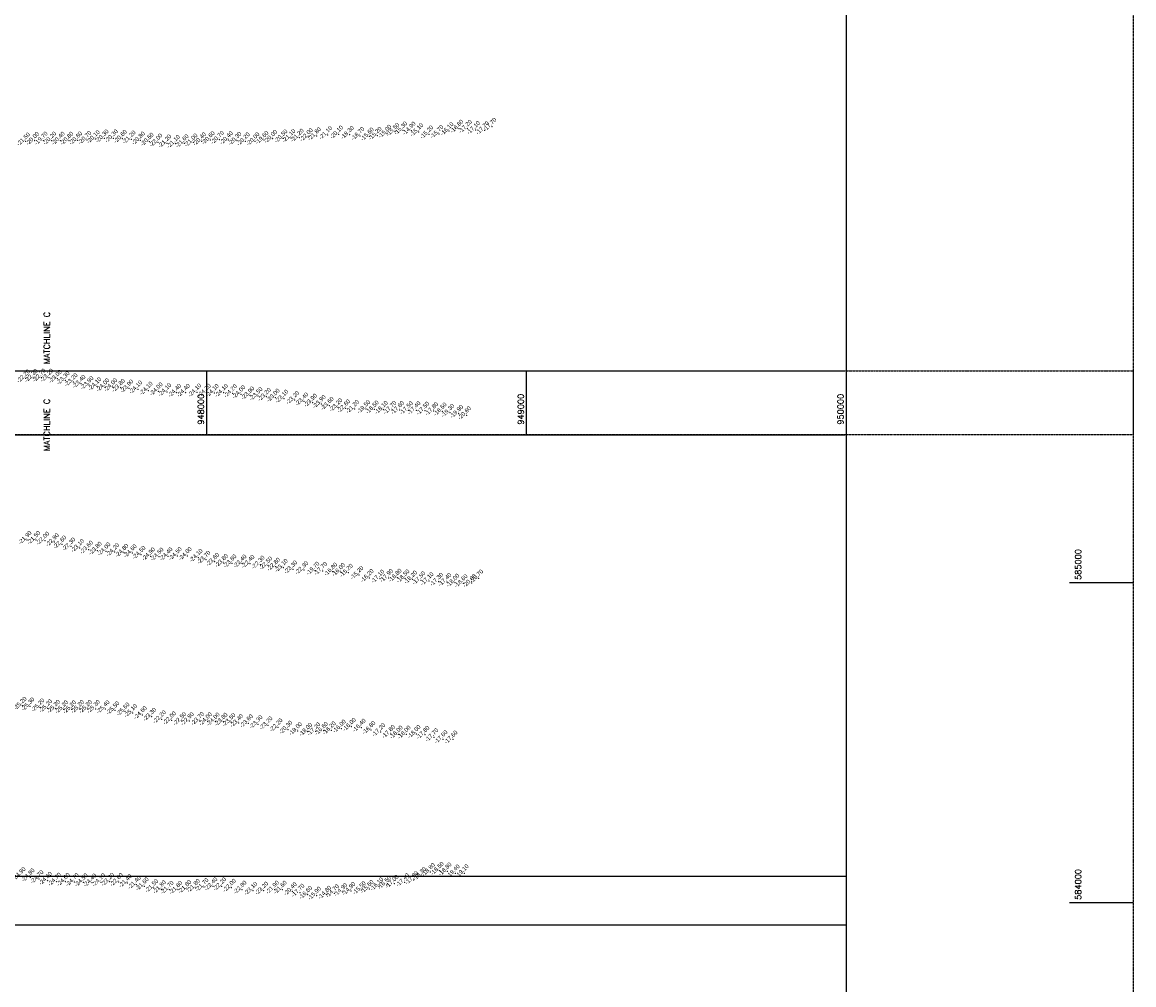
# Model space of a CAD drawing. Header units: feet. Extents: x 923032 to 950902, y 470215 to 606658.
# Tile 58 of 66: x 947424 to 950899, y 583743 to 586752. Entities that reach past the tile are written whole.
import ezdxf
from ezdxf.enums import TextEntityAlignment as Align

# ---------------------------------------------------------------- set-up
doc = ezdxf.new("R2010")
doc.units = ezdxf.units.FT
doc.header["$MEASUREMENT"] = 0
doc.header["$XCLIPFRAME"] = 0
doc.header["$PDSIZE"] = 100
doc.linetypes.add('DASHED', pattern=[0.75, 0.5, -0.25])
doc.linetypes.add('DASHED2', pattern=[0.375, 0.25, -0.125])
doc.layers.add('ALIGNSPACE-24x36', color=1, linetype='DASHED2', plot=False)
for name, color, linetype in [('ELEV8', 7, 'Continuous'), ('GRID-LABELS-X', 7, 'Continuous'), ('GRID-LABELS-Y', 7, 'Continuous'), ('GRID-TICKS-X', 7, 'Continuous'), ('GRID-TICKS-Y', 7, 'Continuous'), ('MATCHLINE', 7, 'DASHED'), ('POINTS8', 7, 'Continuous')]:
    doc.layers.add(name, color=color, linetype=linetype)
doc.layers.add('MrSID', color=251, linetype='Continuous', transparency=0.2)
doc.styles.add('MM-STANDARD', font='txt', dxfattribs={"height": 1})
doc.styles.get("Standard").update_dxf_attribs({"font": 'simplex.shx'})
picture_1 = doc.add_image_def('image7.sid', size_in_pixel=(6310, 6971))
picture_2 = doc.add_image_def('image8.sid', size_in_pixel=(6313, 6971))

msp = doc.modelspace()

# ---------------------------------------------------------------- linework, layer by layer
at = {"layer": 'ALIGNSPACE-24x36'}
for points in [[(943996.9, 589718.3), (950897.1, 589718.3), (950897.1, 585462.5), (943996.9, 585462.5)], [(943996.9, 585662.5), (950897.1, 585662.5), (950897.1, 581406.7), (943996.9, 581406.7)]]:
    msp.add_lwpolyline(points, close=True, dxfattribs=at)
at = {"layer": 'GRID-TICKS-X', "const_width": 4, "flags": 128}
for points in [[(948000, 585662.5), (948000, 585462.5)], [(949000, 585662.5), (949000, 585462.5)], [(950000, 585662.5), (950000, 585462.5)]]:
    msp.add_lwpolyline(points, dxfattribs=at)
at = {"layer": 'GRID-TICKS-Y', "const_width": 4, "flags": 128}
for points in [[(950697.1, 585000), (950897.1, 585000)], [(950697.1, 584000), (950897.1, 584000)]]:
    msp.add_lwpolyline(points, dxfattribs=at)
at = {"layer": 'MATCHLINE'}
for p, q in [((943996.9, 585662.5), (949996.9, 585662.5)), ((943996.9, 585462.5), (949996.9, 585462.5))]:
    msp.add_line(p, q, dxfattribs=at)
at = {"layer": 'POINTS8', "color": 250, "linetype": 'Continuous', "lineweight": 0, "transparency": 33554687}
for p in [(948343.8, 586395.9, -21.8), (948378.7, 586399.4, -21.1), (948413.1, 586401.1, -20.1), (948446.9, 586400.1, -18.3), (948479.5, 586396.6, -16.7), (948533.7, 586397.3, -15.2), (948564.1, 586403.6, -15), (948588.8, 586409.5, -15.5), (948613.7, 586413.7, -15.3), (948639.7, 586413.2, -14.9), (948663.6, 586408.7, -15.1), (948694.9, 586401.4, -15.2), (948726.7, 586402.6, -15.7), (948758.4, 586411.7, -16.1), (948789.3, 586419.4, -16.8), (948815.7, 586419.2, -17.2), (948841.1, 586415.1, -17.1), (948869.5, 586414.4, -17.7), (948892.4, 586425.2, -17.7), (947433.9, 586379.3, -21.5), (947462.4, 586381.3, -20), (947489.2, 586382.2, -19.7), (947516, 586382.2, -20.2), (947542.7, 586381.9, -20.4), (947569.8, 586381.8, -20.8), (947597.3, 586382.6, -20.6), (947625.8, 586384.3, -20.7), (947652.2, 586386.9, -20.1), (947679.8, 586389, -20.3), (947708.8, 586389.2, -20.3), (947736.7, 586387.7, -20.6), (947764.3, 586385.5, -21.2), (947793.1, 586382.4, -20.8), (947820.8, 586378.7, -20.5), (947848, 586376.2, -22), (947876, 586373.2, -21.2), (947902.8, 586372, -21.1), (947930.1, 586373.8, -21.6), (947958, 586376.3, -21), (947984.7, 586379.9, -20.4), (948011.7, 586383.6, -20.6), (948040.1, 586384.8, -20.7), (948068.3, 586383.6, -20.4), (948095.2, 586381.3, -20.3), (948121.3, 586379.7, -20.2), (948151.6, 586380, -20), (948179.8, 586384.2, -19.6), (948206.8, 586387.5, -20), (948239.2, 586389, -20.5), (948263.9, 586389.9, -21.1), (948290, 586391.3, -21.2), (948318.5, 586393.2, -22), (948508.9, 586395, -15.6), (947433.8, 585638.6, -22.2), (947458.2, 585640.4, -22.3), (947483.2, 585641.2, -22.7), (947507.4, 585641.2, -23.2), (947533.4, 585637.7, -23), (947557.9, 585632.9, -23.3), (947582.9, 585627.1, -23.2), (947607.7, 585622, -23.4), (947632.8, 585617.6, -23.9), (947657.3, 585614.3, -24.1), (947682.3, 585611.1, -24), (947706.7, 585611.3, -24), (947730.9, 585609.4, -23.8), (947757.2, 585607.3, -23.9), (947785.1, 585604.1, -24.1), (947817.5, 585600.7, -24.1), (947849.1, 585598.2, -24), (947875.7, 585596.1, -24.1), (947906.8, 585594, -24.4), (947934.3, 585593.9, -24.4), (947969.7, 585594.7, -24.1), (947999.4, 585594.1, -24.2), (948024.3, 585593.4, -24.1), (948053, 585593.7, -24.1), (948081.2, 585592.5, -24.2), (948107.4, 585589.3, -24), (948135.5, 585585.6, -23.9), (948161.2, 585583.3, -23.5), (948187.1, 585581.2, -23.2), (948214.8, 585578.8, -23), (948241.6, 585575.6, -23.1), (948275.6, 585571.3, -23.2), (948304.4, 585566.7, -23.4), (948331.4, 585562.9, -23.9), (948358.8, 585558.8, -23.9), (948383.7, 585553.2, -23.6), (948411, 585548.6, -23.2), (948435.3, 585545.1, -22.6), (948462.8, 585543.4, -21.2), (948498, 585542.8, -19.5), (948524.5, 585541.7, -18.5), (948552.8, 585540.7, -18.1), (948579.6, 585540.4, -17.7), (948603.6, 585540.1, -17.6), (948631.2, 585539.2, -17.5), (948655.3, 585539.1, -17.4), (948682.9, 585538.1, -17.5), (948710.2, 585536.4, -17.8), (948736.8, 585535.3, -18.6), (948760.9, 585531.1, -19.3), (948788.4, 585528, -19.9), (948812.9, 585523.4, -20.6), (947438.8, 585133.8, -21.9), (947466.1, 585133.7, -21.5), (947494.2, 585131.8, -22), (947524.2, 585126.8, -22.9), (947547.7, 585119.7, -22.6), (947575.9, 585113.4, -22.3), (947603.2, 585108.7, -23.1), (947630.8, 585103.7, -23.6), (947658.5, 585100.4, -23.8), (947685.7, 585098.2, -24), (947712.9, 585095.9, -24.2), (947741.7, 585093.6, -24.8), (947767.6, 585092.4, -24.6), (947795.2, 585087.4, -24.5), (947825, 585082.4, -24.9), (947851.6, 585081.8, -24.5), (947879.8, 585082.6, -24.4), (947908.6, 585083.7, -24.5), (947939.8, 585083.6, -24), (947973.8, 585078.2, -24.1), (947998.1, 585072, -23.7), (948025.5, 585065.6, -23.6), (948053.3, 585062, -23.8), (948079.8, 585060.6, -23.6), (948111, 585060.1, -22.4), (948136.2, 585059.4, -22.4), (948167.7, 585056.9, -22.3), (948191.8, 585054, -22.5), (948216.1, 585050.4, -22.8), (948240, 585046.7, -23.1), (948269.8, 585041.6, -23.3), (948304.1, 585039.5, -22.3), (948339.1, 585037.9, -19.7), (948363.2, 585037, -17.7), (948394.6, 585035, -16.8), (948419.2, 585033.8, -16), (948443.4, 585031.4, -15.2), (948476.6, 585024, -15.2), (948508.5, 585014.9, -16.2), (948541.8, 585013, -17.1), (948569.2, 585015, -17.9), (948596.2, 585015.9, -18.8), (948620.7, 585013.7, -18.5), (948644.5, 585010.1, -18.2), (948670.5, 585007.6, -17.5), (948695.9, 585005.3, -17.1), (948851, 585013.2, -20.7), (948725.6, 585003.2, -17.3), (948751.7, 585002.4, -17.4), (948776.4, 585000.3, -18), (948802.3, 584998.6, -18.6), (948828.9, 584999.2, -20), (947423.6, 584615.6, -25.2), (947447.9, 584613.4, -25.3), (947479.2, 584610.4, -25.2), (947503.4, 584607.7, -25.2), (947528, 584606, -25.2), (947553.2, 584604.7, -25.2), (947578, 584604.4, -25.2), (947602.9, 584605.4, -25.2), (947628, 584605.5, -25.2), (947652.8, 584605.8, -25.3), (947683, 584604.9, -25.4), (947713.7, 584601.4, -25.5), (947745.3, 584597.7, -25.6), (947769.1, 584592.9, -25.1), (947799.3, 584586.7, -24.6), (947828.3, 584581.2, -23.3), (947859, 584573.5, -22.2), (947890.5, 584569.9, -22), (947922.2, 584567.7, -22.5), (947946.2, 584567.7, -22.9), (947978.2, 584568.2, -23.7), (948003, 584567, -24), (948027.1, 584566.3, -24), (948051.8, 584565.7, -23.8), (948076.4, 584564.5, -23.5), (948100.4, 584561.7, -23.4), (948131, 584560.7, -23.6), (948161.2, 584557.8, -23.3), (948192.3, 584554.3, -23.2), (948223.7, 584548.1, -22.2), (948254.2, 584540.9, -20.3), (948284.6, 584536.4, -19), (948316.4, 584534.2, -18), (948341.4, 584535.7, -17.2), (948365.7, 584537.3, -16.6), (948390.2, 584538.7, -16.2), (948421.5, 584544.2, -16), (948452.8, 584549.9, -16), (948483.7, 584547, -16.4), (948514.2, 584539.9, -16.8), (948544.6, 584533.1, -17.2), (948575.3, 584527.6, -17.8), (948599.5, 584525.7, -18), (948624.2, 584525.6, -18), (948655.3, 584527.3, -18), (948683.1, 584524.9, -17.8), (948710.8, 584517, -17.7), (948739.6, 584510.8, -17.6), (948770.7, 584510, -17.6), (947448.4, 584079.2, -24.8), (947476.2, 584073.4, -24.7), (947502.9, 584068.5, -24.6), (948647.9, 584070.7, -17.8), (948672.7, 584083, -18.3), (948700, 584096.1, -18.8), (948727.7, 584099.8, -18.5), (948752.2, 584097.6, -18.8), (948777.8, 584091.5, -19.4), (948805.5, 584091.8, -19.1), (947531.3, 584065.8, -24.7), (947558.5, 584065.4, -24.6), (947586.5, 584064.6, -24.7), (947614.6, 584063.6, -24.5), (947642, 584062.9, -24.4), (947669.5, 584064, -24.1), (947697.4, 584065.3, -23.2), (947724.7, 584064.6, -22.6), (947752.4, 584061.1, -21.4), (947780.6, 584056.2, -21.4), (947805.2, 584051.3, -21.6), (947835, 584045.4, -21.5), (947858.9, 584041.9, -21.8), (947883.1, 584040.4, -21.7), (947910.3, 584040.1, -21.8), (947938.3, 584042.7, -21.8), (947965.4, 584046.1, -21.8), (947992.3, 584048.9, -21.7), (948020.3, 584051.1, -22.4), (948047.6, 584051.1, -22.2), (948077.7, 584046.8, -22), (948111.1, 584040.8, -22.8), (948144.8, 584037.1, -23.1), (948178.8, 584037.8, -23.2), (948212.5, 584041, -21.9), (948236.8, 584040.8, -21.6), (948268.3, 584035.8, -20.4), (948425.8, 584033.4, -14.9), (948451.3, 584036.4, -14.9), (948483.9, 584039.1, -15.5), (948508.5, 584042.8, -15.6), (948538.7, 584051, -16.1), (948562.6, 584055.5, -16.5), (948586.5, 584059, -17), (948619.7, 584063.8, -17.4), (948292.3, 584031.2, -17.7), (948316.5, 584024.5, -16.6), (948343.8, 584022.1, -15.9), (948375.9, 584024.9, -14.8), (948399.9, 584029.4, -14.7)]:
    msp.add_point(p, dxfattribs=at)

# ---------------------------------------------------------------- texts
at = {"layer": 'ELEV8', "color": 18, "true_color": 0x000000, "transparency": 33554687, "style": 'MM-STANDARD'}
for s, p in [('-15.00', (948564.1, 586403.6, -15)), ('-15.50', (948588.8, 586409.5, -15.5)), ('-15.30', (948613.7, 586413.7, -15.3)), ('-14.90', (948639.7, 586413.2, -14.9)), ('-15.10', (948663.6, 586408.7, -15.1)), ('-15.70', (948726.7, 586402.6, -15.7)), ('-16.10', (948758.4, 586411.7, -16.1)), ('-16.80', (948789.3, 586419.4, -16.8)), ('-17.20', (948815.7, 586419.2, -17.2)), ('-17.10', (948841.1, 586415.1, -17.1)), ('-17.70', (948869.5, 586414.4, -17.7)), ('-17.70', (948892.4, 586425.2, -17.7)), ('-21.50', (947433.9, 586379.3, -21.5)), ('-20.00', (947462.4, 586381.3, -20)), ('-19.70', (947489.2, 586382.2, -19.7)), ('-20.20', (947516, 586382.2, -20.2)), ('-20.40', (947542.7, 586381.9, -20.4)), ('-20.80', (947569.8, 586381.8, -20.8)), ('-20.60', (947597.3, 586382.6, -20.6)), ('-20.70', (947625.8, 586384.3, -20.7)), ('-20.10', (947652.2, 586386.9, -20.1)), ('-20.30', (947679.8, 586389, -20.3)), ('-20.30', (947708.8, 586389.2, -20.3)), ('-20.60', (947736.7, 586387.7, -20.6)), ('-21.20', (947764.3, 586385.5, -21.2)), ('-20.80', (947793.1, 586382.4, -20.8)), ('-20.50', (947820.8, 586378.7, -20.5)), ('-22.00', (947848, 586376.2, -22)), ('-21.20', (947876, 586373.2, -21.2)), ('-21.10', (947902.8, 586372, -21.1)), ('-21.60', (947930.1, 586373.8, -21.6)), ('-21.00', (947958, 586376.3, -21)), ('-20.40', (947984.7, 586379.9, -20.4)), ('-20.60', (948011.7, 586383.6, -20.6)), ('-20.70', (948040.1, 586384.8, -20.7)), ('-20.40', (948068.3, 586383.6, -20.4)), ('-20.30', (948095.2, 586381.3, -20.3)), ('-20.20', (948121.3, 586379.7, -20.2)), ('-20.00', (948151.6, 586380, -20)), ('-19.60', (948179.8, 586384.2, -19.6)), ('-20.00', (948206.8, 586387.5, -20)), ('-20.50', (948239.2, 586389, -20.5)), ('-21.10', (948263.9, 586389.9, -21.1)), ('-21.20', (948290, 586391.3, -21.2)), ('-22.00', (948318.5, 586393.2, -22)), ('-21.80', (948343.8, 586395.9, -21.8)), ('-21.10', (948378.7, 586399.4, -21.1)), ('-20.10', (948413.1, 586401.1, -20.1)), ('-18.30', (948446.9, 586400.1, -18.3)), ('-16.70', (948479.5, 586396.6, -16.7)), ('-15.60', (948508.9, 586395, -15.6)), ('-15.20', (948533.7, 586397.3, -15.2)), ('-15.20', (948694.9, 586401.4, -15.2)), ('-22.20', (947433.8, 585638.6, -22.2)), ('-22.30', (947458.2, 585640.4, -22.3)), ('-22.70', (947483.2, 585641.2, -22.7)), ('-23.20', (947507.4, 585641.2, -23.2)), ('-23.00', (947533.4, 585637.7, -23)), ('-23.30', (947557.9, 585632.9, -23.3)), ('-23.20', (947582.9, 585627.1, -23.2)), ('-23.40', (947607.7, 585622, -23.4)), ('-23.90', (947632.8, 585617.6, -23.9)), ('-24.10', (947657.3, 585614.3, -24.1)), ('-24.00', (947682.3, 585611.1, -24)), ('-24.00', (947706.7, 585611.3, -24)), ('-23.80', (947730.9, 585609.4, -23.8)), ('-23.90', (947757.2, 585607.3, -23.9)), ('-24.10', (947785.1, 585604.1, -24.1)), ('-24.10', (947817.5, 585600.7, -24.1)), ('-24.00', (947849.1, 585598.2, -24)), ('-24.10', (947875.7, 585596.1, -24.1)), ('-24.40', (947906.8, 585594, -24.4)), ('-24.40', (947934.3, 585593.9, -24.4)), ('-24.10', (947969.7, 585594.7, -24.1)), ('-24.20', (947999.4, 585594.1, -24.2)), ('-24.10', (948024.3, 585593.4, -24.1)), ('-24.10', (948053, 585593.7, -24.1)), ('-24.20', (948081.2, 585592.5, -24.2)), ('-24.00', (948107.4, 585589.3, -24)), ('-23.90', (948135.5, 585585.6, -23.9)), ('-23.50', (948161.2, 585583.3, -23.5)), ('-23.20', (948187.1, 585581.2, -23.2)), ('-23.00', (948214.8, 585578.8, -23)), ('-23.10', (948241.6, 585575.6, -23.1)), ('-23.20', (948275.6, 585571.3, -23.2)), ('-23.40', (948304.4, 585566.7, -23.4)), ('-23.90', (948331.4, 585562.9, -23.9)), ('-23.90', (948358.8, 585558.8, -23.9)), ('-23.60', (948383.7, 585553.2, -23.6)), ('-23.20', (948411, 585548.6, -23.2)), ('-22.60', (948435.3, 585545.1, -22.6)), ('-21.20', (948462.8, 585543.4, -21.2)), ('-19.50', (948498, 585542.8, -19.5)), ('-18.50', (948524.5, 585541.7, -18.5)), ('-18.10', (948552.8, 585540.7, -18.1)), ('-17.70', (948579.6, 585540.4, -17.7)), ('-17.60', (948603.6, 585540.1, -17.6)), ('-17.50', (948631.2, 585539.2, -17.5)), ('-17.40', (948655.3, 585539.1, -17.4)), ('-17.50', (948682.9, 585538.1, -17.5)), ('-17.80', (948710.2, 585536.4, -17.8)), ('-18.60', (948736.8, 585535.3, -18.6)), ('-19.30', (948760.9, 585531.1, -19.3)), ('-19.90', (948788.4, 585528, -19.9)), ('-20.60', (948812.9, 585523.4, -20.6)), ('-21.90', (947438.8, 585133.8, -21.9)), ('-21.50', (947466.1, 585133.7, -21.5)), ('-22.00', (947494.2, 585131.8, -22)), ('-22.90', (947524.2, 585126.8, -22.9)), ('-22.60', (947547.7, 585119.7, -22.6)), ('-22.30', (947575.9, 585113.4, -22.3)), ('-23.10', (947603.2, 585108.7, -23.1)), ('-23.60', (947630.8, 585103.7, -23.6)), ('-23.80', (947658.5, 585100.4, -23.8)), ('-24.00', (947685.7, 585098.2, -24)), ('-24.20', (947712.9, 585095.9, -24.2)), ('-24.80', (947741.7, 585093.6, -24.8)), ('-24.60', (947767.6, 585092.4, -24.6)), ('-24.50', (947795.2, 585087.4, -24.5)), ('-24.90', (947825, 585082.4, -24.9)), ('-24.50', (947851.6, 585081.8, -24.5)), ('-24.40', (947879.8, 585082.6, -24.4)), ('-24.50', (947908.6, 585083.7, -24.5)), ('-24.00', (947939.8, 585083.6, -24)), ('-24.10', (947973.8, 585078.2, -24.1)), ('-23.70', (947998.1, 585072, -23.7)), ('-23.60', (948025.5, 585065.6, -23.6)), ('-23.80', (948053.3, 585062, -23.8)), ('-23.60', (948079.8, 585060.6, -23.6)), ('-22.40', (948111, 585060.1, -22.4)), ('-22.40', (948136.2, 585059.4, -22.4)), ('-22.30', (948167.7, 585056.9, -22.3)), ('-22.50', (948191.8, 585054, -22.5)), ('-22.80', (948216.1, 585050.4, -22.8)), ('-23.10', (948240, 585046.7, -23.1)), ('-23.30', (948269.8, 585041.6, -23.3)), ('-22.30', (948304.1, 585039.5, -22.3)), ('-19.70', (948339.1, 585037.9, -19.7)), ('-17.70', (948363.2, 585037, -17.7)), ('-16.80', (948394.6, 585035, -16.8)), ('-16.00', (948419.2, 585033.8, -16)), ('-15.20', (948443.4, 585031.4, -15.2)), ('-15.20', (948476.6, 585024, -15.2)), ('-16.20', (948508.5, 585014.9, -16.2)), ('-17.10', (948541.8, 585013, -17.1)), ('-17.90', (948569.2, 585015, -17.9)), ('-18.80', (948596.2, 585015.9, -18.8)), ('-18.50', (948620.7, 585013.7, -18.5)), ('-20.70', (948851, 585013.2, -20.7)), ('-18.20', (948644.5, 585010.1, -18.2)), ('-17.50', (948670.5, 585007.6, -17.5)), ('-17.10', (948695.9, 585005.3, -17.1)), ('-17.30', (948725.6, 585003.2, -17.3)), ('-17.40', (948751.7, 585002.4, -17.4)), ('-18.00', (948776.4, 585000.3, -18)), ('-18.60', (948802.3, 584998.6, -18.6)), ('-20.00', (948828.9, 584999.2, -20)), ('-25.20', (947423.6, 584615.6, -25.2)), ('-25.30', (947447.9, 584613.4, -25.3)), ('-25.20', (947479.2, 584610.4, -25.2)), ('-25.20', (947503.4, 584607.7, -25.2)), ('-25.20', (947528, 584606, -25.2)), ('-25.20', (947553.2, 584604.7, -25.2)), ('-25.20', (947578, 584604.4, -25.2)), ('-25.20', (947602.9, 584605.4, -25.2)), ('-25.20', (947628, 584605.5, -25.2)), ('-25.30', (947652.8, 584605.8, -25.3)), ('-25.40', (947683, 584604.9, -25.4)), ('-25.50', (947713.7, 584601.4, -25.5)), ('-25.60', (947745.3, 584597.7, -25.6)), ('-25.10', (947769.1, 584592.9, -25.1)), ('-24.60', (947799.3, 584586.7, -24.6)), ('-23.30', (947828.3, 584581.2, -23.3)), ('-22.20', (947859, 584573.5, -22.2)), ('-22.00', (947890.5, 584569.9, -22)), ('-22.50', (947922.2, 584567.7, -22.5)), ('-22.90', (947946.2, 584567.7, -22.9)), ('-23.70', (947978.2, 584568.2, -23.7)), ('-24.00', (948003, 584567, -24)), ('-24.00', (948027.1, 584566.3, -24)), ('-23.80', (948051.8, 584565.7, -23.8)), ('-23.50', (948076.4, 584564.5, -23.5)), ('-23.40', (948100.4, 584561.7, -23.4)), ('-23.60', (948131, 584560.7, -23.6)), ('-23.30', (948161.2, 584557.8, -23.3)), ('-23.20', (948192.3, 584554.3, -23.2)), ('-22.20', (948223.7, 584548.1, -22.2)), ('-20.30', (948254.2, 584540.9, -20.3)), ('-19.00', (948284.6, 584536.4, -19)), ('-18.00', (948316.4, 584534.2, -18)), ('-17.20', (948341.4, 584535.7, -17.2)), ('-16.60', (948365.7, 584537.3, -16.6)), ('-16.20', (948390.2, 584538.7, -16.2)), ('-16.00', (948421.5, 584544.2, -16)), ('-16.00', (948452.8, 584549.9, -16)), ('-16.40', (948483.7, 584547, -16.4)), ('-16.80', (948514.2, 584539.9, -16.8)), ('-17.20', (948544.6, 584533.1, -17.2)), ('-17.80', (948575.3, 584527.6, -17.8)), ('-18.00', (948599.5, 584525.7, -18)), ('-18.00', (948624.2, 584525.6, -18)), ('-18.00', (948655.3, 584527.3, -18)), ('-17.80', (948683.1, 584524.9, -17.8)), ('-17.70', (948710.8, 584517, -17.7)), ('-17.60', (948739.6, 584510.8, -17.6)), ('-17.60', (948770.7, 584510, -17.6)), ('-24.90', (947420.4, 584083.2, -24.9)), ('-24.80', (947448.4, 584079.2, -24.8)), ('-24.70', (947476.2, 584073.4, -24.7)), ('-18.30', (948672.7, 584083, -18.3)), ('-18.80', (948700, 584096.1, -18.8)), ('-18.50', (948727.7, 584099.8, -18.5)), ('-18.80', (948752.2, 584097.6, -18.8)), ('-19.40', (948777.8, 584091.5, -19.4)), ('-19.10', (948805.5, 584091.8, -19.1)), ('-24.60', (947502.9, 584068.5, -24.6)), ('-24.70', (947531.3, 584065.8, -24.7)), ('-24.60', (947558.5, 584065.4, -24.6)), ('-24.70', (947586.5, 584064.6, -24.7)), ('-24.50', (947614.6, 584063.6, -24.5)), ('-24.40', (947642, 584062.9, -24.4)), ('-24.10', (947669.5, 584064, -24.1)), ('-23.20', (947697.4, 584065.3, -23.2)), ('-22.60', (947724.7, 584064.6, -22.6)), ('-21.40', (947752.4, 584061.1, -21.4)), ('-21.40', (947780.6, 584056.2, -21.4)), ('-21.60', (947805.2, 584051.3, -21.6)), ('-21.50', (947835, 584045.4, -21.5)), ('-21.80', (947858.9, 584041.9, -21.8)), ('-21.70', (947883.1, 584040.4, -21.7)), ('-21.80', (947910.3, 584040.1, -21.8)), ('-21.80', (947938.3, 584042.7, -21.8)), ('-21.80', (947965.4, 584046.1, -21.8)), ('-21.70', (947992.3, 584048.9, -21.7)), ('-22.40', (948020.3, 584051.1, -22.4)), ('-22.20', (948047.6, 584051.1, -22.2)), ('-22.00', (948077.7, 584046.8, -22)), ('-22.80', (948111.1, 584040.8, -22.8)), ('-21.90', (948212.5, 584041, -21.9)), ('-21.60', (948236.8, 584040.8, -21.6)), ('-15.50', (948483.9, 584039.1, -15.5)), ('-15.60', (948508.5, 584042.8, -15.6)), ('-16.10', (948538.7, 584051, -16.1)), ('-16.50', (948562.6, 584055.5, -16.5)), ('-17.00', (948586.5, 584059, -17)), ('-17.40', (948619.7, 584063.8, -17.4)), ('-17.80', (948647.9, 584070.7, -17.8)), ('-23.10', (948144.8, 584037.1, -23.1)), ('-23.20', (948178.8, 584037.8, -23.2)), ('-20.40', (948268.3, 584035.8, -20.4)), ('-17.70', (948292.3, 584031.2, -17.7)), ('-16.60', (948316.5, 584024.5, -16.6)), ('-15.90', (948343.8, 584022.1, -15.9)), ('-14.80', (948375.9, 584024.9, -14.8)), ('-14.70', (948399.9, 584029.4, -14.7)), ('-14.90', (948425.8, 584033.4, -14.9)), ('-14.90', (948451.3, 584036.4, -14.9))]:
    msp.add_text(s, height=13, rotation=45, dxfattribs=at).set_placement(p, align=Align.BOTTOM_CENTER)
at = {"layer": 'GRID-LABELS-X'}
for s, p in [('MATCHLINE C', (947509.6, 585682.6)), ('MATCHLINE C', (947509.6, 585410.7)), ('948000', (947991.6, 585494)), ('949000', (948991.6, 585494)), ('950000', (949991.6, 585494))]:
    msp.add_text(s, height=18.75, rotation=90, dxfattribs=at).set_placement(p)
at = {"layer": 'GRID-LABELS-Y'}
for s, p in [('585000', (950734.4, 585008.7)), ('584000', (950734.4, 584008.7))]:
    msp.add_text(s, height=18.75, rotation=90, dxfattribs=at).set_placement(p)

# ---------------------------------------------------------------- pictures from other files: only their frames are drawn
at = {"layer": 'MrSID'}
image = msp.add_image(picture_1, insert=(943561.9, 583930), size_in_units=(20702.1, 22870.7), dxfattribs=at)
image.set_boundary_path([(49.11, 243.55), (1961.845, 6970.5)])
image = msp.add_image(picture_2, insert=(943713.8, 561212.1), size_in_units=(20711.9, 22870.7), dxfattribs=at)
image.set_boundary_path([(45.715, -0.5), (1915.535, 6970.5)])

doc.saveas('drawing.dxf')
